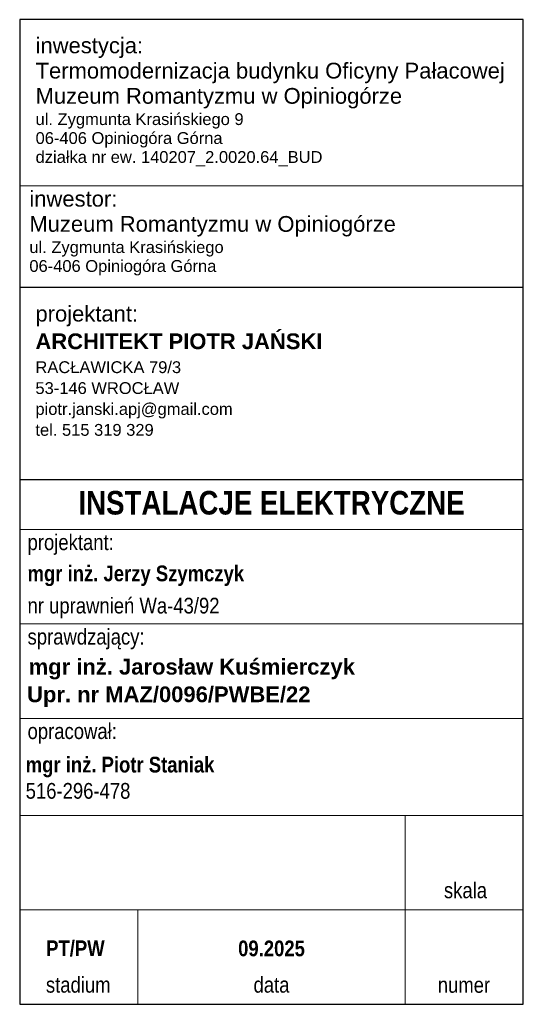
# Model space of a CAD drawing. Header units: millimetres. Extents: x 0 to 64, y 0 to 125.
import ezdxf

# ---------------------------------------------------------------- set-up
doc = ezdxf.new("R2010")
doc.units = ezdxf.units.MM
doc.header["$MEASUREMENT"] = 0
doc.layers.add('Opisy - Ogólne', color=7, linetype='Continuous')
doc.styles.add('GENERATED_STYLE_1', font='arialbd.ttf', dxfattribs={"width": 0.84})
doc.styles.add('GENERATED_STYLE_2', font='arial.ttf', dxfattribs={"width": 0.84})
doc.styles.add('STYL_AUTOMATYCZNY_2', font='Arial.ttf')
doc.styles.add('STYL_AUTOMATYCZNY_4', font='Arial Bold.ttf')

msp = doc.modelspace()

# ---------------------------------------------------------------- linework, layer by layer
at = {"color": 1}
for p, q in [((64, 91.07), (0, 91.07)), ((64, 91.07), (0, 91.07)), ((64, 66.61), (0, 66.61)), ((64, 66.61), (0, 66.61))]:
    msp.add_line(p, q, dxfattribs=at)
msp.add_lwpolyline([(64, 125.09), (0, 125.09), (0, 0), (64, 0)], close=True, dxfattribs=at)
at = {"layer": 'Opisy - Ogólne', "color": 1, "linetype": 'Continuous', "lineweight": 13}
for p, q in [((0, 125.09), (64, 125.09)), ((0, 105.3), (0, 0)), ((64, 103.99), (0, 103.99)), ((64, 60.32), (0, 60.32)), ((64, 48.32), (0, 48.32)), ((64, 36.32), (0, 36.32)), ((64, 24), (0, 24)), ((64, 24), (0, 24)), ((64, 24), (0, 24)), ((49, 24), (49, 0)), ((64, 12), (0, 12)), ((15, 12), (15, 0))]:
    msp.add_line(p, q, dxfattribs=at)

# ---------------------------------------------------------------- texts
at = {"color": 1, "insert": (2.02, 122.82), "char_height": 2, "width": 62, "attachment_point": 1, "line_spacing_factor": 0.961612, "style": 'GENERATED_STYLE_2'}
msp.add_mtext('\\A1;\\pxql;{\\W1;\\fArial|b0|i0|c0|p0;inwestycja:\\P\\fArial|b0|i0|c238|p0;Termomodernizacja budynku Oficyny Pałacowej Muzeum Romantyzmu w Opiniogórze\\P\\H0.75x;ul. Zygmunta Krasińskiego 9\\P06-406 Opiniogóra Górna\\Pdziałka nr ew. 140207_2.0020.64_BUD}', dxfattribs=at)
at = {"color": 1, "insert": (2, 88.74), "char_height": 2, "attachment_point": 1, "style": 'STYL_AUTOMATYCZNY_2'}
msp.add_mtext('\\A1;{\\pql;\\fArial|b0|i0|c0|p0;\\W1.000000;projektant:}', dxfattribs=at)
at = {"color": 1, "insert": (2, 85.23), "char_height": 2, "attachment_point": 1, "line_spacing_factor": 1.061729, "style": 'STYL_AUTOMATYCZNY_4'}
msp.add_mtext('\\A1;{\\pql;\\fArial|b1|i0|c0|p0;\\W1.000000;ARCHITEKT PIOTR JAŃSKI\\P\\pql;\\fArial|b0|i0|c0|p0;\\H0.750000x;\\W1.000000;RACŁAWICKA 79/3\\P\\pql;\\fArial|b0|i0|c0|p0;\\W1.000000;53-146 WROCŁAW\\P\\pql;\\fArial|b0|i0|c0|p0;\\W1.000000;piotr.janski.apj@gmail.com\\P\\pql;\\fArial|b0|i0|c0|p0;\\W1.000000;tel. 515 319 329}', dxfattribs=at)
at = {"color": 1, "linetype": 'Continuous', "lineweight": 13, "insert": (7.08, 8.12), "char_height": 2, "attachment_point": 2, "style": 'GENERATED_STYLE_1'}
msp.add_mtext('\\A1;\\pxqc;PT/PW', dxfattribs=at)
at = {"layer": 'Opisy - Ogólne', "color": 1, "linetype": 'Continuous', "lineweight": 13, "style": 'GENERATED_STYLE_1'}
for s, p in [('mgr inż. Jarosław Kuśmierczyk ', (1.14, 41.89)), ('Upr. nr MAZ/0096/PWBE/22 ', (0.94, 38.38))]:
    msp.add_text(s, height=2, dxfattribs=at).set_placement(p)
at = {"layer": 'Opisy - Ogólne', "color": 1, "linetype": 'Continuous', "lineweight": 13, "char_height": 2, "attachment_point": 1}
for s, insert, line_spacing_factor, style in [('\\A1;\\pxql;{\\W1;\\fArial|b0|i0|c0|p0;inwestor:\\P\\fArial|b0|i0|c238|p0;Muzeum Romantyzmu w Opiniogórze \\P\\H0.75x;ul. Zygmunta Krasińskiego \\P06-406 Opiniogóra Górna}', (1.23, 103.34), 0.959204, 'GENERATED_STYLE_2'), ('\\A1;mgr inż. Jerzy Szymczyk\\P{\\fArial|b0|i0|c238|p34;nr uprawnień Wa-43/92}', (1, 55.74), 1.22679, 'GENERATED_STYLE_1')]:
    msp.add_mtext(s, dxfattribs=dict(at, insert=insert, line_spacing_factor=line_spacing_factor, style=style))
at = {"layer": 'Opisy - Ogólne', "color": 1, "linetype": 'Continuous', "lineweight": 13}
for s, insert, char_height, attachment_point, style in [('\\A1;\\pxqc;INSTALACJE ELEKTRYCZNE', (32, 65.22), 3, 2, 'GENERATED_STYLE_1'), ('\\A1;{\\pql;\\fArial|b0|i0|c0|p34;projektant:}', (1, 59.7), 2, 1, 'GENERATED_STYLE_2'), ('\\A1;sprawdzający:', (1, 47.7), 2, 1, 'GENERATED_STYLE_2'), ('\\A1;opracował:', (1, 35.7), 2, 1, 'GENERATED_STYLE_2'), ('\\A1;mgr inż. Piotr Staniak {\\fArial|b0|i0|c238|p34;\\P516-296-478}', (0.76, 31.45), 2, 1, 'GENERATED_STYLE_1'), ('\\A1;{\\pqr;\\fArial|b0|i0|c0|p34;skala}', (59.39, 15.48), 2, 3, 'GENERATED_STYLE_2'), ('\\A1;{\\pqr;\\fArial|b0|i0|c0|p34;stadium}', (11.55, 3.48), 2, 3, 'GENERATED_STYLE_2'), ('\\A1;{\\pqc;\\fArial|b0|i0|c0|p34;data}', (32, 3.48), 2, 2, 'GENERATED_STYLE_2'), ('\\A1;{\\pqr;\\fArial|b0|i0|c0|p34;numer}', (59.78, 3.46), 2, 3, 'GENERATED_STYLE_2')]:
    msp.add_mtext(s, dxfattribs=dict(at, insert=insert, char_height=char_height, attachment_point=attachment_point, style=style))
at = {"layer": 'Opisy - Ogólne', "color": 1, "linetype": 'Continuous', "lineweight": 13, "insert": (32, 8.1), "char_height": 2, "width": 12.2599, "attachment_point": 2, "style": 'GENERATED_STYLE_1'}
msp.add_mtext('\\A1;\\pxqc;09.2025', dxfattribs=at)

doc.saveas('drawing.dxf')
